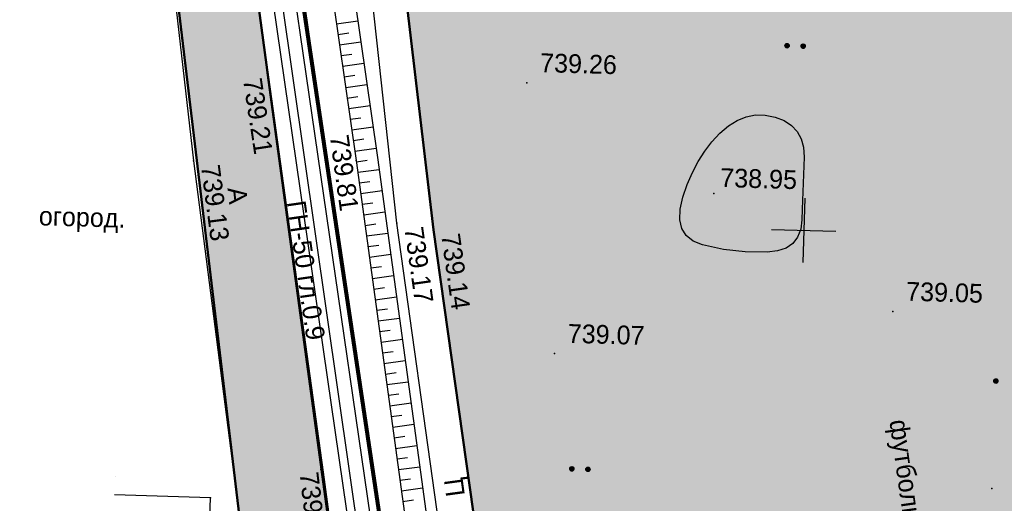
# Model space of a CAD drawing. Header units: millimetres. Extents: x -257011 to 237647566, y 2784933 to 6706507.
# Tile 13 of 256: x 10208318 to 10254229, y 2888420 to 2910977. Entities that reach past the tile are written whole.
import ezdxf

# ---------------------------------------------------------------- set-up
doc = ezdxf.new("R2010")
doc.units = ezdxf.units.MM
doc.header["$LTSCALE"] = 1000
doc.header["$PDMODE"] = 32
doc.header["$PDSIZE"] = 0.3
for name, pattern in [('Д_ТРОТ_ТРУБА', [3, 1.5, -1.5]), ('ДОРОГИ_СТРОЯЩ', [9, 8, -1]), ('ОТКОС_НИЗ', [1.2, 0.2, -1]), ('РА_КОНТУРЫ', [1.5, 0, -1.5])]:
    doc.linetypes.add(name, pattern=pattern)
for name, color, linetype in [('(001) Сетка', 92, 'Continuous'), ('(004) Точки рельефа', 7, 'Continuous'), ('(007) Здания', 7, 'Continuous'), ('(013) Газопровод', 30, 'ИК_Газопровод -------г--------'), ('(022) Возд. Линии', 7, 'Continuous'), ('(025) Дорога', 7, 'Continuous'), ('(031) Горизонтали', 42, 'Continuous'), ('(035) Откосы', 7, 'Continuous'), ('(036) Растительность', 7, 'Continuous'), ('(037) Контуры', 7, 'Continuous'), ('(040) Ограда', 7, 'Continuous')]:
    doc.layers.add(name, color=color, linetype=linetype)
doc.layers.add('.', color=7, linetype='Continuous', lineweight=15)
doc.layers.add('Ф А С А Д', color=250, linetype='Continuous', lineweight=15)
doc.styles.add('BM-431', font='txt')
doc.styles.add('D-431', font='txt', dxfattribs={"width": 2})
doc.styles.get("Standard").update_dxf_attribs({"font": 'ARIALN.TTF'})
doc.styles.add('X_ISO', font='isocpeui.ttf')
doc.linetypes.add('FENCELINE2', pattern='A,6.35,-2.54,[132,ltypeshp.shx,S=2.54,R=0,X=-2.54,Y=0],-2.54,25.4', length=36.83)
doc.linetypes.add('KANALIS_K', pattern='A,1,["<",Standard,S=1.8,R=0,X=-0.9,Y=-0.9],3,-1,["К",Standard,S=1.8,R=0,X=-0.9,Y=-0.9],-1,10', length=16)
doc.linetypes.add('ИК_Газопровод -------г--------', pattern='A,9,-0.6,["Г",Standard,S=1.2,R=0,X=0,Y=-0.6],-1.2', length=10.8)
doc.linetypes.add('ОГРАДА_БЕТ', pattern='A,4,["|",Standard,S=0.8,R=0,X=0,Y=-0.8],4', length=8)

# ---------------------------------------------------------------- blocks, each defined once
blk = doc.blocks.new('*X70')
at = {"color": 0}
for p, q in [((1.8, 2.04), (2.2, 2.04)), ((1.8, 2.03), (2.2, 2.03)), ((1.8, 2.02), (2.2, 2.02)), ((1.8, 2.01), (2.2, 2.01)), ((1.8, 2), (2.2, 2)), ((1.8, 1.99), (2.2, 1.99)), ((1.8, 1.98), (2.2, 1.98)), ((1.8, 1.97), (2.2, 1.97)), ((1.8, 1.96), (2.2, 1.96)), ((1.81, 2.07), (2.19, 2.07)), ((1.81, 2.06), (2.19, 2.06)), ((1.81, 2.05), (2.19, 2.05)), ((1.81, 1.95), (2.19, 1.95)), ((1.81, 1.94), (2.19, 1.94)), ((1.81, 1.93), (2.19, 1.93)), ((1.82, 2.09), (2.18, 2.09)), ((1.82, 2.08), (2.18, 2.08)), ((1.82, 1.92), (2.18, 1.92)), ((1.82, 1.91), (2.18, 1.91)), ((1.83, 2.11), (2.17, 2.11)), ((1.83, 2.1), (2.17, 2.1)), ((1.83, 1.9), (2.17, 1.9)), ((1.83, 1.89), (2.17, 1.89)), ((1.84, 2.12), (2.16, 2.12)), ((1.84, 1.88), (2.16, 1.88)), ((1.85, 2.13), (2.15, 2.13)), ((1.85, 1.87), (2.15, 1.87)), ((1.86, 2.14), (2.14, 2.14)), ((1.86, 1.86), (2.14, 1.86)), ((1.87, 2.15), (2.13, 2.15)), ((1.87, 1.85), (2.13, 1.85)), ((1.88, 2.16), (2.12, 2.16)), ((1.88, 1.84), (2.12, 1.84)), ((1.9, 2.17), (2.11, 2.17)), ((1.91, 2.18), (2.09, 2.18)), ((1.94, 2.19), (2.06, 2.19)), ((1.9, 1.83), (2.11, 1.83)), ((1.91, 1.82), (2.09, 1.82)), ((1.94, 1.81), (2.06, 1.81))]:
    blk.add_line(p, q, dxfattribs=at)
blk = doc.blocks.new('I04100')
blk.add_circle((0, 0), 0.2)
blk.add_blockref('*X70', (-2, -2))
blk = doc.blocks.new('Setka')
at = {"layer": '(001) Сетка'}
for p, q in [((0, 1.5), (0, -1.5)), ((-1.5, 0), (1.5, 0))]:
    blk.add_line(p, q, dxfattribs=at)
blk = doc.blocks.new('kjvklglhl')
at = {"layer": '(004) Точки рельефа'}
for p in [(264.611, 481.335), (276.712, 481.323), (268.865, 477.481), (261.281, 477.255), (285.57, 476.405), (270.84, 474.617), (272.561, 474.353), (294.071, 471.143), (278.354, 468.737), (267.617, 463.029), (298.925, 463.025), (262.508, 461.555), (263.728, 461.757)]:
    blk.add_point(p, dxfattribs=at)
at = {"layer": '(007) Здания'}
for points in [[(260.697, 523.867), (259.102, 523.459), (272.919, 444.041), (279.772, 407.727), (310.568, 407.829), (331.929, 406.641), (338.864, 406.255)], [(262.46, 452.077), (262.508, 461.555), (258.037, 461.577)]]:
    blk.add_lwpolyline(points, dxfattribs=at)
at = {"layer": '(013) Газопровод', "ltscale": 0.5, "flags": 128}
blk.add_lwpolyline([(278.367, 408.415), (257.036, 532.282)], dxfattribs=at)
at = {"layer": '(022) Возд. Линии', "color": 1}
blk.add_lwpolyline([(250.311, 530.231), (261.316, 504.709), (269.524, 457.39), (280.83, 410.667), (321.945, 409.43), (327.393, 409.266)], dxfattribs=at)
at = {"layer": '(025) Дорога', "linetype": 'Д_ТРОТ_ТРУБА', "flags": 128}
for points in [[(276.271, 401.474), (276.032, 403.339), (271.153, 441.699), (264.611, 481.335), (258.554, 519.926), (258.12, 523.201), (258.253, 523.704), (258.69, 524.198), (277.345, 530.037), (292.802, 535.347), (297.832, 536.245), (297.413, 538.591), (292.678, 537.746), (274.449, 531.593), (260.769, 526.931), (259.947, 526.822), (259.362, 527.449), (258.374, 532.486)], [(254.176, 531.447), (254.747, 528.326), (255.283, 519.313), (261.281, 477.255), (267.133, 440.193), (271.605, 408.84), (272.687, 401.176)], [(323.251, 418.267), (300.714, 414.809), (283.138, 412.485), (281.122, 413.564), (275.085, 449.451), (270.84, 474.617), (267.554, 498.57), (282.371, 501.061), (308.67, 505.056), (310.788, 503.765), (314.781, 477.717), (318.108, 454.899), (323.251, 418.267)], [(321.731, 420.742), (316.881, 452.353), (313.048, 477.771), (309.058, 502.896), (307.912, 503.399), (283.734, 499.451), (269.193, 497.303), (272.561, 474.353), (276.62, 450.413), (282.198, 415.2), (283.437, 414.157), (320.719, 419.528), (321.731, 420.742)]]:
    blk.add_lwpolyline(points, dxfattribs=at)
at = {"layer": '(031) Горизонтали', "flags": 128}
blk.add_lwpolyline([(289.718, 475.303), (289.673, 474.853), (289.54, 474.48), (289.322, 474.181), (289.016, 473.959), (288.625, 473.811), (288.146, 473.74), (287.113, 473.724), (286.101, 473.812), (285.11, 474.003), (284.674, 474.165), (284.348, 474.41), (284.132, 474.735), (284.026, 475.143), (284.029, 475.632), (284.143, 476.203), (284.328, 476.797), (284.549, 477.356), (284.805, 477.878), (285.096, 478.364), (285.423, 478.814), (285.784, 479.229), (286.171, 479.582), (286.573, 479.849), (286.99, 480.03), (287.422, 480.124), (287.869, 480.131), (288.331, 480.053), (288.761, 479.9), (289.112, 479.687), (289.385, 479.413), (289.58, 479.078), (289.695, 478.682), (289.732, 478.225), (289.721, 475.79)], close=True, dxfattribs=at)
at = {"layer": '(035) Откосы'}
for p, q in [((268.757, 483.982), (267.771, 483.811)), ((268.349, 483.404), (267.856, 483.319)), ((268.927, 482.997), (267.941, 482.826)), ((268.519, 482.419), (268.027, 482.334)), ((269.097, 482.012), (268.112, 481.841)), ((268.69, 481.434), (268.197, 481.349)), ((269.267, 481.026), (268.282, 480.856)), ((268.86, 480.449), (268.367, 480.364)), ((269.438, 480.041), (268.452, 479.871)), ((269.03, 479.464), (268.537, 479.379)), ((269.608, 479.056), (268.622, 478.886)), ((269.2, 478.479), (268.708, 478.393)), ((269.778, 478.071), (268.793, 477.901)), ((269.371, 477.49), (268.877, 477.408)), ((269.945, 477.078), (268.959, 476.915)), ((269.534, 476.503), (269.04, 476.422)), ((270.108, 476.092), (269.122, 475.929)), ((269.697, 475.517), (269.203, 475.436)), ((270.271, 475.106), (269.285, 474.942)), ((269.86, 474.531), (269.366, 474.449)), ((270.435, 474.119), (269.448, 473.956)), ((270.023, 473.545), (269.529, 473.463)), ((270.598, 473.133), (269.611, 472.97)), ((270.186, 472.558), (269.692, 472.477)), ((270.761, 472.147), (269.774, 471.984)), ((270.349, 471.572), (269.856, 471.49)), ((270.924, 471.16), (269.937, 470.997)), ((270.512, 470.586), (270.019, 470.504)), ((271.087, 470.174), (270.1, 470.011)), ((270.675, 469.599), (270.182, 469.518)), ((271.25, 469.188), (270.263, 469.025)), ((270.838, 468.613), (270.345, 468.531)), ((271.413, 468.201), (270.426, 468.038)), ((271.001, 467.627), (270.508, 467.545)), ((271.576, 467.215), (270.589, 467.052)), ((271.164, 466.64), (270.671, 466.559)), ((271.739, 466.229), (270.752, 466.066)), ((271.327, 465.654), (270.834, 465.573)), ((271.902, 465.242), (270.915, 465.079)), ((271.49, 464.668), (270.997, 464.586)), ((272.065, 464.256), (271.078, 464.093)), ((271.653, 463.681), (271.16, 463.6)), ((272.228, 463.27), (271.241, 463.107)), ((271.816, 462.695), (271.323, 462.614)), ((272.391, 462.284), (271.404, 462.12)), ((271.979, 461.709), (271.486, 461.627))]:
    blk.add_line(p, q, dxfattribs=at)
blk.add_lwpolyline([(320.534, 458.04), (317.903, 475.66), (312.574, 506.915), (312.192, 507.383), (311.596, 507.687), (310.502, 508.023), (284.392, 504.328), (278.337, 503.244), (265.243, 500.775), (264.939, 500.462), (264.803, 499.989), (265.706, 495.765), (268.865, 477.481), (274.213, 445.131)], dxfattribs=at)
at = {"layer": '(035) Откосы', "linetype": 'ОТКОС_НИЗ'}
blk.add_lwpolyline([(319.844, 457.028), (319.619, 457.386), (319.514, 458.099), (316.916, 475.502), (311.633, 506.487), (311.551, 506.587), (311.219, 506.757), (310.421, 507.002), (284.551, 503.341), (278.518, 502.26), (265.85, 499.872), (266.688, 495.955), (269.851, 477.647), (275.2, 445.294), (281.12, 409.861), (281.136, 409.822), (281.351, 409.621), (310.666, 409.479), (317.618, 409.281), (323.511, 408.859), (324.497, 408.587)], dxfattribs=at)
at = {"layer": '(037) Контуры', "linetype": 'РА_КОНТУРЫ', "flags": 128}
blk.add_lwpolyline([(258.067, 462.45), (261.257, 462.45), (261.556, 462.796), (261.556, 463.356), (254.809, 507.098), (253.694, 509.062), (251.962, 510.299), (250.154, 510.72), (247.704, 510.72)], dxfattribs=at)
at = {"layer": '(040) Ограда', "linetype": 'ОГРАДА_БЕТ', "ltscale": 0.5, "flags": 128}
blk.add_lwpolyline([(260.797, 523.48), (259.559, 523.163), (273.312, 444.113), (280.104, 408.128), (310.579, 408.229), (324.695, 407.444)], dxfattribs=at)
at = {"layer": '(001) Сетка'}
blk.add_blockref('Setka', (289.817, 474.81), dxfattribs=at)
at = {"layer": '(036) Растительность', "linetype": 'Continuous', "xscale": 0.5, "yscale": 0.5, "zscale": 0.5}
for p in [(288.797, 483.398), (289.547, 483.398), (298.967, 468.038), (279.319, 463.388), (280.069, 463.388)]:
    blk.add_blockref('I04100', p, dxfattribs=at)
at = {"layer": '(004) Точки рельефа', "style": 'D-431'}
for s, p in [('739.26', (277.312, 481.843)), ('738.95', (285.857, 476.72)), ('739.05', (294.671, 471.663)), ('739.07', (278.954, 469.257))]:
    blk.add_text(s, height=0.875, dxfattribs=at).set_placement(p)
for s, rotation, p in [('739.21', 280.1961, (263.48, 481.105)), ('739.81', 279.3867, (267.601, 478.582)), ('739.13', 278.9731, (261.637, 477.02)), ('739.17', 279.5746, (271.198, 474.385)), ('739.14', 279.6237, (272.919, 474.122)), ('739.29', 278.2311, (266.633, 462.833))]:
    blk.add_text(s, height=0.875, rotation=rotation, dxfattribs=at).set_placement(p)
at = {"layer": '(007) Здания', "color": 0, "insert": (294.923, 466.185), "char_height": 0.88, "width": 15.10641, "attachment_point": 1, "rotation": 279.6237, "style": 'BM-431'}
blk.add_mtext('футбольное поле', dxfattribs=at)
at = {"layer": '(013) Газопровод', "color": 0, "linetype": 'Continuous', "style": 'BM-431'}
blk.add_text('ГН-50 гл.0.9', height=0.875, rotation=279.7711, dxfattribs=at).set_placement((265.682, 475.449))
at = {"layer": '(025) Дорога', "linetype": 'ДОРОГИ_СТРОЯЩ', "style": 'BM-431'}
for s, rotation, p in [('A', 278.0382, (262.898, 476.016)), ('Ц', 99.3824, (274.37, 462.014))]:
    blk.add_text(s, height=0.875, rotation=rotation, dxfattribs=at).set_placement(p)
at = {"layer": '(037) Контуры', "color": 0, "linetype": 'ByBlock', "style": 'BM-431'}
blk.add_text('огород.', height=0.875, dxfattribs=at).set_placement((254.147, 474.041))

msp = doc.modelspace()

# ---------------------------------------------------------------- hatches: boundary and pattern name
at = {"layer": '.', "lineweight": 50, "ltscale": 1000, "transparency": 33554687}
h = msp.add_hatch(color=256, dxfattribs=at)
h.dxf.hatch_style = 1
h.set_gradient(color1=(132, 132, 132), color2=(132, 132, 132), tint=1)
h.paths.add_polyline_path([(10214551.176, 2950278.953), (10214965.149, 2951129.996), (10215842.918, 2951474.606), (10250017.13, 2961603.879), (10254203.696, 2962167.123), (10253559.585, 2964581.005), (10249506.562, 2963984.407), (10237347.598, 2960256.889), (10217306.905, 2954070.516), (10216446.695, 2954288.73), (10215973.868, 2954913.711), (10215719.469, 2955930.624), (10215034.03, 2959640.798), (10210781.798, 2958722.282), (10211192.403, 2955490.266), (10211551.731, 2946409.822), (10225776.558, 2827424.621), (10229562.641, 2827877.252), (10227005.562, 2852720.88), (10225345.538, 2868401.48), (10222453.47, 2889877.668), (10219897.156, 2908291.129), (10217029.885, 2929600.97)])
at = {"layer": 'Ф А С А Д', "linetype": 'KANALIS_K', "ltscale": 1000}
h = msp.add_hatch(dxfattribs=at)
h.set_pattern_fill('CROSS', color=92, scale=40, angle=95)
h.set_pattern_definition([(95, (0, -2921394.75), (-275.171012, 230.8958947), [127, -381]), (185, (57.72, -2921325.95), (-230.8958947, -275.171012), [127, -381])])
h.paths.add_polyline_path([(10254854.628, 2928023.136), (10259744.522, 2928681.172), (10264901.947, 2928681.172), (10267356.196, 2909819.065), (10268183.578, 2903460.228), (10271300.011, 2877944.35), (10275259.575, 2846209.516), (10274213.863, 2845024.841), (10255504.784, 2842864.01), (10236795.706, 2840703.18), (10235586.415, 2841780.696), (10231000.58, 2877136.464), (10227615.702, 2901181.606), (10224894.806, 2924217.086)])

# ---------------------------------------------------------------- linework, layer by layer
at = {"lineweight": 50, "ltscale": 1000}
for points in [[(10229562.641, 2827877.252), (10227005.562, 2852720.88), (10225345.538, 2868401.48), (10222453.47, 2889877.668), (10219897.156, 2908291.129), (10217029.885, 2929600.97), (10214551.176, 2950278.953), (10214965.149, 2951129.996), (10215842.918, 2951474.606), (10250017.13, 2961603.879), (10254203.696, 2962167.123)], [(10210781.798, 2958722.282), (10211192.403, 2955490.266), (10211551.731, 2946409.822), (10225771.68, 2827465.427)], [(10259744.522, 2928681.172), (10264901.947, 2928681.172), (10265470.699, 2924310.033), (10268183.578, 2903460.228), (10271300.011, 2877944.35), (10275259.575, 2846209.516), (10274213.863, 2845024.841), (10255504.784, 2842864.01), (10236795.706, 2840703.18), (10235586.415, 2841780.696), (10231000.58, 2877136.464), (10227615.702, 2901181.606), (10224894.806, 2924217.086), (10259744.522, 2928681.172)]]:
    msp.add_lwpolyline(points, dxfattribs=at)
at = {"color": 1, "ltscale": 0.1, "const_width": 100}
msp.add_lwpolyline([(10240686.027, 2958053.568), (10215776.869, 2950275.976), (10233106.932, 2834199.244), (10264254.682, 2833453.383), (10291821.94, 2831213.025), (10292764.457, 2854633.132), (10317690.983, 2854400.641), (10325359.542, 2852803.937), (10326158.328, 2862384.206), (10334361.553, 2861840.467), (10334391.701, 2862295.302), (10342287.801, 2861688.946), (10342234.253, 2860991.623), (10364005.562, 2859435.354), (10366382.939, 2885635.093), (10366639.94, 2890952.133), (10366556.549, 2906217.256), (10367637.944, 2958413.917)], dxfattribs=at)
at = {"color": 5, "linetype": 'FENCELINE2', "lineweight": 80, "ltscale": 0.1}
msp.add_lwpolyline([(10217212.007, 2950730.87), (10215776.869, 2950275.976), (10233106.932, 2834199.244), (10264254.682, 2833453.383), (10291821.94, 2831213.025), (10292764.457, 2854633.132), (10297926.029, 2854584.99)], dxfattribs=at)

# ---------------------------------------------------------------- block references
at = {"lineweight": 5, "xscale": 999.9999999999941, "yscale": 999.9999999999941, "zscale": 999.9999999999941, "rotation": 358.3893224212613}
msp.add_blockref('kjvklglhl', (9941829.75, 2434677.112), dxfattribs=at)

# ---------------------------------------------------------------- texts
at = {"color": 7, "ltscale": 30, "insert": (10049091.702, 2929588.156, -75415.319), "char_height": 1784.436705, "width": 106220.7207, "attachment_point": 1, "style": 'X_ISO'}
msp.add_mtext('                               ПОЯСНИТЕЛЬНАЯ ЗАПИСКА\\P\\pi4401.50942;    Проект энергоснабжения {\\C256; Samarqand viloyati Toyloq tumani "Хоnсhоrbоg\'" МFY dagi 11-son maktabni rekonstruksiya qilish. (360 o\'quvchi o\'rinli qo\'shimcha bino qurish).\\P\\pi0;}выполнен на основании ТУ САМ ПТЭС за №18238252188 от  01.07.2026 г.       \\P    Установленная мощность Ру=93,4 кВт.\\P    Расчетная мощность Рр=84 кВт.    \\P    По надежности энергоснабжение объект относятся к потребителям II категории.\\P    {\\C256;Точкой подключения основного источника электроснабжения принять ближайшую существующую в./в опору ВЛ-10 кВ фид. "\\C0;233\\C256;", на которой необходимо установить ПМ-10, ВЛ-10 кВ выполнено кабелем АПвПу-3(1х70) мм2 длиной 60 м в траншее в земле до проектного ТП.}\\P    Предусмотрена установка ТП-ГКТП с ТМ-100кВА.\\P    От ТП предусмотрена прокладка кабеля {\\C0;АВВГ} разного сечения в траншее в земле  до щитов объекта.  \\P    {\\C256;\\c0;Для резервного энергоснабжения теплонососа предусмотрена установка ДЭС мощностью 10 кВт. \\P\\C256;   } Наружное освещение территории объекта выполнено LED светильниками на установленными на металлических опорах. Управление наружным освещением предусмотрено комплектно.\\P    Кабели прокладываются в траншее на глубину 0,7 м от планировочной отметки земли в слое песка по 10см в каждую сторону. Все пересечения и сближении кабельных линий с подземными инженерными коммуникациями выполнить согласно норм и в местах пересечения кабель проложить в а/цементных трубах Д=100мм.                                         \\P    Учет электроэнергии предусмотрен электронным активно-реактивным счетчикам ЕХ-518 прямого включения с системой АИИСКУЭ на н./в. щите  проектного ТП, установленного в отдельном запирающемся  шкафу. \\P     Проектом предусмотрен контур заземления проектной  трансформаторной подстанции, всех щитов, ГРЩ и ДЭС. Сопротивление  растеканию тока не должно превышать 4 ома для ТП, всех  щитов, ГРЩ,  ДЭС.\\P  При производстве электромонтажных работ выполнять требования ПУЭ и ПТБ.', dxfattribs=at)

doc.saveas('drawing.dxf')
